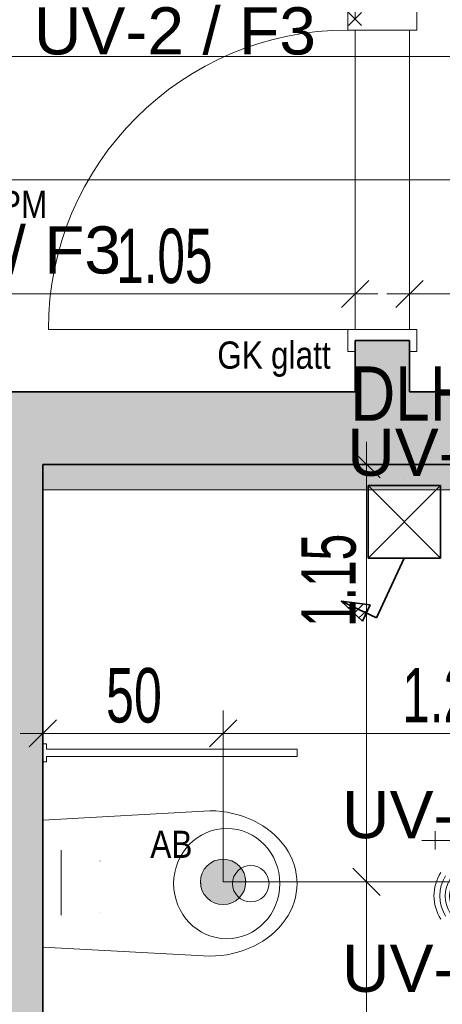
# Model space of a CAD drawing. Extents: x -321 to 526, y -52 to 542.
# Tile 6 of 56: x -140 to -117, y 96 to 150. Entities that reach past the tile are written whole.
import ezdxf
from ezdxf.lldxf.tags import DXFTag

# ---------------------------------------------------------------- set-up
doc = ezdxf.new("R2010")
doc.units = 0
doc.layers.get('0').update_dxf_attribs({"lineweight": 35})
for name, color, linetype, lineweight in [('D-501 Deckenspiegel Beleuchtung_BM_PM_NB', 7, 'Continuous', 25), ('D-501 Deckenspiegel Gebäude', 7, 'Continuous', 25), ('D-501 Deckenspiegel Lüftung', 7, 'Continuous', 25), ('D-501 Deckenspiegel Text_Maß', 7, 'Continuous', 25)]:
    doc.layers.add(name, color=color, linetype=linetype, lineweight=lineweight)
for name, color, linetype, lineweight, true_color in [('E_449_Niederspannungsinstallationen_Präsenzmelder', 5, 'Continuous', 18, 0x0000ff), ('E_449_Niederspannungsinstallationen_Stromkreise', 1, 'Continuous', 25, 0xff0000), ('E_449_Text-Allg', 1, 'Continuous', 25, 0xff0000), ('E_452_Such- und Signalanlagen', 7, 'Continuous', 18, 0xcc9966)]:
    doc.layers.add(name, color=color, linetype=linetype, lineweight=lineweight, true_color=true_color)
doc.layers.add('E_Hilfslinie', color=2, linetype='Continuous', lineweight=13, true_color=0xffff00, plot=False)
doc.styles.get("Standard").update_dxf_attribs({"font": 'arial.ttf'})
tags = doc.linetypes.add('PUNKT2_S9', pattern=[0.025, 0, -0.025]).pattern_tags.tags
tags[6:7] = [DXFTag(74, 4), DXFTag(75, 0), DXFTag(340, '0'), DXFTag(46, 1.0), DXFTag(50, 0.0), DXFTag(44, 0.0), DXFTag(45, 0.0)]
tags[4:5] = [DXFTag(74, 4), DXFTag(75, 0), DXFTag(340, '0'), DXFTag(46, 1.0), DXFTag(50, 0.0), DXFTag(44, 0.0), DXFTag(45, 0.0)]

# ---------------------------------------------------------------- blocks, each defined once
blk = doc.blocks.new('Referenz-A07MYS7IRK', base_point=(-281.008, -47.122))
at = {"layer": 'D-501 Deckenspiegel Beleuchtung_BM_PM_NB', "color": 0, "lineweight": 18}
for p, q in [((-138.751, 124.169), (-138.751, 125.569)), ((-138.751, 125.569), (-90.924, 125.569)), ((-90.924, 124.169), (-138.751, 124.169))]:
    blk.add_line(p, q, dxfattribs=at)
at = {"layer": 'D-501 Deckenspiegel Beleuchtung_BM_PM_NB', "color": 0, "lineweight": 13}
for points in [[(-138.751, 124.169), (-138.751, 125.569), (-90.924, 124.169)], [(-90.924, 124.169), (-138.751, 125.569), (-90.924, 125.569)]]:
    blk.add_solid(points, dxfattribs=at)
at = {"layer": 'D-501 Deckenspiegel Gebäude', "color": 0, "lineweight": 13}
for p, q in [((-121.951, 150.695), (-121.951, 149.495)), ((-118.151, 149.495), (-118.151, 150.695)), ((-121.951, 149.495), (-118.151, 149.495)), ((-121.951, 132.995), (-138.451, 132.995)), ((-121.951, 131.795), (-121.951, 132.995)), ((-121.951, 132.995), (-118.151, 132.995)), ((-118.151, 132.995), (-118.151, 131.795)), ((-118.551, 132.395), (-121.551, 132.395)), ((-121.551, 132.395), (-121.551, 131.795)), ((-118.551, 131.795), (-118.551, 132.395)), ((-121.551, 131.795), (-121.951, 131.795)), ((-118.151, 131.795), (-118.551, 131.795)), ((-138.751, 110.177), (-138.751, 109.177)), ((-138.551, 110.177), (-138.751, 110.177)), ((-138.551, 109.876), (-138.551, 110.177)), ((-138.551, 109.876), (-124.751, 109.876)), ((-124.751, 109.476), (-124.751, 109.876)), ((-138.751, 109.177), (-138.551, 109.177)), ((-138.551, 109.177), (-138.551, 109.476)), ((-138.551, 109.476), (-124.751, 109.476)), ((-129.551, 106.484), (-138.751, 105.977)), ((-138.751, 105.977), (-138.751, 98.977)), ((-137.751, 100.733), (-137.751, 104.313)), ((-135.591, 103.713), (-135.591, 103.721)), ((-135.591, 100.898), (-135.591, 100.906)), ((-129.551, 98.484), (-138.751, 98.977))]:
    blk.add_line(p, q, dxfattribs=at)
at = {"layer": 'D-501 Deckenspiegel Gebäude', "color": 0, "linetype": 'PUNKT2_S9', "lineweight": 13, "ltscale": 0.13}
for p, q in [((-121.551, 149.495), (-121.551, 132.995)), ((-118.551, 149.495), (-118.551, 132.995))]:
    blk.add_line(p, q, dxfattribs=at)
at = {"layer": 'D-501 Deckenspiegel Gebäude', "color": 0, "lineweight": 35}
for p, q in [((-121.551, 129.569), (-121.551, 132.395)), ((-121.551, 132.395), (-118.551, 132.395)), ((-118.551, 129.569), (-118.551, 132.395)), ((-143.751, 129.569), (-121.551, 129.569)), ((-118.551, 129.569), (-90.924, 129.569)), ((-138.751, 125.569), (-138.751, 79.569)), ((-138.751, 125.569), (-90.924, 125.569))]:
    blk.add_line(p, q, dxfattribs=at)
at = {"layer": 'D-501 Deckenspiegel Gebäude', "color": 0, "lineweight": 13}
blk.add_circle((-127.299, 102.477), 1.004, dxfattribs=at)
for centre, major_axis, ratio, start_param, end_param in [((-121.951, 132.995), (0, 16.5), 1, 0, 1.570796), ((-129.551, 102.484), (4.8, 0), 0.833333, 4.709822, 7.853982)]:
    blk.add_ellipse(centre, major_axis=major_axis, ratio=ratio, start_param=start_param, end_param=end_param, dxfattribs=at)
blk.add_ellipse((-128.624, 102.477), major_axis=(0, -3.039), ratio=0.9625, dxfattribs=at)
at = {"layer": 'D-501 Deckenspiegel Gebäude', "color": 0, "lineweight": -2}
for points in [[(-121.551, 129.569), (-121.551, 132.395), (-118.551, 125.569)], [(-118.551, 129.569), (-121.551, 132.395), (-118.551, 132.395)], [(-118.551, 125.569), (-121.551, 132.395), (-118.551, 129.569)], [(-143.751, 98.969), (-143.751, 129.569), (-138.751, 76.569)], [(-138.751, 125.569), (-143.751, 129.569), (-138.751, 129.569)], [(-138.751, 76.569), (-143.751, 129.569), (-138.751, 79.569)], [(-138.751, 79.569), (-143.751, 129.569), (-138.751, 125.569)], [(-138.751, 125.569), (-138.751, 129.569), (-121.551, 125.569)], [(-121.551, 125.569), (-138.751, 129.569), (-121.551, 129.569)], [(-121.551, 125.569), (-121.551, 129.569), (-118.551, 125.569)], [(-118.551, 125.569), (-118.551, 129.569), (-90.924, 125.569)], [(-90.924, 125.569), (-118.551, 129.569), (-90.924, 129.569)], [(-143.751, 93.969), (-143.751, 98.969), (-138.751, 76.569)]]:
    blk.add_solid(points, dxfattribs=at)
at = {"layer": 'D-501 Deckenspiegel Lüftung', "color": 0, "lineweight": 13}
blk.add_circle((-128.824, 102.569), 1.25, dxfattribs=at)
for points in [[(-129.449, 101.486), (-129.627, 103.527), (-129.449, 103.651)], [(-129.251, 101.394), (-129.449, 103.651), (-129.251, 103.744)], [(-129.449, 101.486), (-129.449, 103.651), (-129.251, 101.394)], [(-129.041, 101.338), (-129.251, 103.744), (-129.041, 103.8)], [(-129.251, 101.394), (-129.251, 103.744), (-129.041, 101.338)], [(-128.824, 101.319), (-129.041, 103.8), (-128.824, 103.819)], [(-129.041, 101.338), (-129.041, 103.8), (-128.824, 101.319)], [(-128.824, 101.319), (-128.824, 103.819), (-128.607, 101.338)], [(-128.607, 101.338), (-128.824, 103.819), (-128.607, 103.8)], [(-128.607, 101.338), (-128.607, 103.8), (-128.396, 101.394)], [(-128.396, 101.394), (-128.607, 103.8), (-128.396, 103.744)], [(-128.396, 101.394), (-128.396, 103.744), (-128.199, 101.486)], [(-128.199, 101.486), (-128.396, 103.744), (-128.199, 103.651)], [(-128.199, 101.486), (-128.199, 103.651), (-128.02, 101.611)], [(-128.02, 101.611), (-128.199, 103.651), (-128.02, 103.527)], [(-129.906, 101.944), (-129.999, 102.996), (-129.906, 103.194)], [(-129.781, 101.765), (-129.906, 103.194), (-129.781, 103.372)], [(-129.906, 101.944), (-129.906, 103.194), (-129.781, 101.765)], [(-129.627, 101.611), (-129.781, 103.372), (-129.627, 103.527)], [(-129.781, 101.765), (-129.781, 103.372), (-129.627, 101.611)], [(-129.627, 101.611), (-129.627, 103.527), (-129.449, 101.486)], [(-128.02, 101.611), (-128.02, 103.527), (-127.866, 101.765)], [(-127.866, 101.765), (-128.02, 103.527), (-127.866, 103.372)], [(-127.866, 101.765), (-127.866, 103.372), (-127.741, 101.944)], [(-127.741, 101.944), (-127.866, 103.372), (-127.741, 103.194)], [(-127.741, 101.944), (-127.741, 103.194), (-127.649, 102.141)], [(-127.649, 102.141), (-127.741, 103.194), (-127.649, 102.996)], [(-130.055, 102.352), (-130.074, 102.569), (-130.055, 102.786)], [(-129.999, 102.141), (-130.055, 102.786), (-129.999, 102.996)], [(-130.055, 102.352), (-130.055, 102.786), (-129.999, 102.141)], [(-129.999, 102.141), (-129.999, 102.996), (-129.906, 101.944)], [(-127.649, 102.141), (-127.649, 102.996), (-127.593, 102.352)], [(-127.593, 102.352), (-127.649, 102.996), (-127.593, 102.786)], [(-127.593, 102.352), (-127.593, 102.786), (-127.574, 102.569)]]:
    blk.add_solid(points, dxfattribs=at)
at = {"layer": 'D-501 Deckenspiegel Text_Maß', "color": 0, "linetype": 'PUNKT2_S9', "lineweight": 13, "ltscale": 0.13}
for p, q in [((-175.044, 148.032), (-104.738, 148.032)), ((-175.044, 141.245), (-104.738, 141.245)), ((-128.824, 110.752), (-128.824, 102.569)), ((-128.824, 102.569), (-103.76, 102.569))]:
    blk.add_line(p, q, dxfattribs=at)
at = {"layer": 'D-501 Deckenspiegel Text_Maß', "color": 0, "lineweight": 13}
for p, q in [((-121.551, 134.954), (-121.551, 136.203)), ((-118.551, 134.954), (-118.551, 136.203)), ((-122.301, 134.203), (-120.801, 135.704)), ((-119.301, 134.203), (-117.801, 135.704)), ((-142.551, 134.954), (-121.551, 134.954)), ((-121.551, 134.954), (-121.551, 133.704)), ((-121.551, 134.954), (-120.301, 134.954)), ((-118.551, 134.954), (-119.801, 134.954)), ((-118.551, 134.954), (-118.551, 133.704)), ((-118.551, 134.954), (-104.738, 134.954)), ((-120.919, 125.569), (-120.919, 126.819)), ((-120.169, 124.819), (-121.669, 126.319)), ((-120.919, 125.569), (-122.169, 125.569)), ((-120.919, 125.569), (-119.669, 125.569)), ((-120.919, 102.569), (-120.919, 125.569)), ((-138.751, 110.752), (-138.751, 112.002)), ((-128.824, 110.752), (-128.824, 112.002)), ((-139.501, 110.002), (-138.001, 111.502)), ((-129.574, 110.002), (-128.074, 111.502)), ((-138.751, 110.752), (-140.001, 110.752)), ((-138.751, 110.752), (-138.751, 109.502)), ((-138.751, 110.752), (-128.824, 110.752)), ((-128.824, 110.752), (-128.824, 109.502)), ((-128.824, 110.752), (-103.76, 110.752)), ((-120.169, 101.819), (-121.669, 103.319)), ((-120.919, 102.569), (-122.169, 102.569)), ((-120.919, 102.569), (-119.669, 102.569)), ((-120.919, 87.241), (-120.919, 102.569))]:
    blk.add_line(p, q, dxfattribs=at)
at = {"layer": 'D-501 Deckenspiegel Beleuchtung_BM_PM_NB', "color": 0, "lineweight": 13, "insert": (-141.116, 140.645), "char_height": 1.5, "attachment_point": 1}
blk.add_mtext('{\\W0.83;\\fArial;PM}', dxfattribs=at)
at = {"layer": 'D-501 Deckenspiegel Lüftung', "color": 0, "lineweight": 13, "insert": (-132.836, 105.391), "char_height": 1.5, "attachment_point": 1}
blk.add_mtext('{\\W0.83;\\fArial;AB}', dxfattribs=at)
at = {"layer": 'D-501 Deckenspiegel Text_Maß', "color": 0, "lineweight": -2, "char_height": 3, "attachment_point": 1}
for s, insert in [('{\\W0.65;\\fArial;1.05}', (-134.714, 138.553)), ('{\\W0.66;\\fArial;50}', (-135.274, 114.351)), ('{\\W0.65;\\fArial;1.25}', (-118.955, 114.351))]:
    blk.add_mtext(s, dxfattribs=dict(at, insert=insert))
at = {"layer": 'D-501 Deckenspiegel Text_Maß', "color": 0, "lineweight": 13, "char_height": 1.5, "attachment_point": 1}
for s, insert in [('{\\W0.83;\\fArial;GK}', (-129.144, 132.338)), ('{\\W0.83;\\fArial;glatt}', (-126.184, 132.338))]:
    blk.add_mtext(s, dxfattribs=dict(at, insert=insert))
at = {"layer": 'D-501 Deckenspiegel Text_Maß', "color": 0, "lineweight": -2, "insert": (-124.518, 116.606), "char_height": 3, "attachment_point": 1, "rotation": 90}
blk.add_mtext('{\\W0.63;\\fArial;1.15}', dxfattribs=at)
blk = doc.blocks.new('Präsenzmelder UP 360°-A07MYS88RK', base_point=(-117.206, 99.432))
at = {"color": 0, "lineweight": -2}
blk.add_circle((-114.84, 101.798), 0.75, dxfattribs=at)
for major_axis in [(1.283, 1.988), (1.112, 1.723), (0.946, 1.466), (-1.988, 1.283), (0.817, 1.266), (0.678, 1.052), (1.988, -1.283), (-1.723, 1.112), (-1.466, 0.946), (-1.266, 0.817), (0.54, 0.837), (1.266, -0.817), (1.466, -0.946), (1.723, -1.112), (-1.052, 0.678), (-0.837, 0.54), (0.837, -0.54), (1.052, -0.678), (-0.54, -0.837), (-0.817, -1.266), (-0.678, -1.052), (-1.283, -1.988), (-1.112, -1.723), (-0.946, -1.466)]:
    blk.add_ellipse((-114.84, 101.798), major_axis=major_axis, ratio=1, start_param=0, end_param=1.146009, dxfattribs=at)
blk = doc.blocks.new('Blockreferenz-A07MYS9MRK', base_point=(-117.876, 101.502))
at = {"color": 0, "linetype": 'ByBlock', "lineweight": -2, "ltscale": 0.13}
for p, q in [((-91.796, 107.502), (-92.503, 108.209)), ((-91.796, 108.209), (-92.503, 107.502)), ((-92.149, 107.856), (-92.149, 104.856)), ((-116.149, 103.356), (-116.149, 106.356)), ((-112.149, 103.356), (-112.149, 106.356)), ((-108.149, 103.356), (-108.149, 106.356)), ((-104.149, 103.356), (-104.149, 106.356)), ((-100.149, 103.356), (-100.149, 106.356)), ((-96.149, 103.356), (-96.149, 106.356)), ((-114.149, 103.856), (-114.149, 105.856)), ((-110.149, 103.856), (-110.149, 105.856)), ((-106.149, 103.856), (-106.149, 105.856)), ((-102.149, 103.856), (-102.149, 105.856)), ((-98.149, 103.856), (-98.149, 105.856)), ((-94.149, 103.856), (-94.149, 105.856)), ((-117.149, 104.356), (-117.149, 105.356)), ((-115.149, 104.356), (-115.149, 105.356)), ((-113.149, 104.356), (-113.149, 105.356)), ((-111.149, 104.356), (-111.149, 105.356)), ((-109.149, 104.356), (-109.149, 105.356)), ((-107.149, 104.356), (-107.149, 105.356)), ((-105.149, 104.356), (-105.149, 105.356)), ((-103.149, 104.356), (-103.149, 105.356)), ((-101.149, 104.356), (-101.149, 105.356)), ((-99.149, 104.356), (-99.149, 105.356)), ((-97.149, 104.356), (-97.149, 105.356)), ((-95.149, 104.356), (-95.149, 105.356)), ((-93.149, 104.356), (-93.149, 105.356)), ((-92.149, 104.856), (-117.876, 104.856)), ((-92.149, 101.856), (-92.149, 104.856)), ((-91.796, 102.209), (-92.503, 101.502)), ((-91.796, 101.502), (-92.503, 102.209))]:
    blk.add_line(p, q, dxfattribs=at)
blk = doc.blocks.new('Blockreferenz-A07MYSBORK', base_point=(-122.313, 116.936))
at = {"color": 0, "lineweight": -2}
for p, q in [((-118.841, 124.797), (-118.841, 124.797)), ((-118.841, 124.397), (-118.841, 124.397)), ((-118.841, 120.397), (-118.841, 120.397))]:
    blk.add_line(p, q, dxfattribs=at)
at = {"color": 0, "lineweight": 35}
for p, q in [((-116.84, 124.397), (-120.841, 124.397)), ((-120.841, 124.397), (-120.841, 120.397)), ((-116.84, 120.397), (-120.841, 124.397)), ((-120.841, 120.397), (-116.84, 124.397)), ((-116.84, 120.397), (-116.84, 124.397)), ((-120.841, 120.397), (-116.84, 120.397)), ((-118.841, 120.397), (-120.365, 117.118)), ((-120.365, 117.118), (-122.313, 118.031)), ((-122.313, 118.031), (-121.139, 116.936)), ((-122.313, 118.031), (-120.718, 117.833)), ((-122.115, 117.999), (-122.194, 117.92)), ((-121.611, 117.936), (-121.908, 117.642)), ((-121.115, 117.872), (-121.611, 117.372)), ((-121.139, 116.936), (-120.718, 117.833)), ((-120.837, 117.579), (-121.333, 117.142))]:
    blk.add_line(p, q, dxfattribs=at)
blk = doc.blocks.new('Blockreferenz-A07MYSDARK', base_point=(-147.28, 149.744))
at = {"color": 0, "linetype": 'ByBlock', "lineweight": -2, "ltscale": 0.13}
for p, q in [((-121.2, 155.744), (-121.907, 156.451)), ((-121.2, 156.451), (-121.907, 155.744)), ((-121.553, 156.097), (-121.553, 153.097)), ((-145.553, 151.597), (-145.553, 154.597)), ((-141.553, 151.597), (-141.553, 154.597)), ((-137.553, 151.597), (-137.553, 154.597)), ((-133.553, 151.597), (-133.553, 154.597)), ((-129.553, 151.597), (-129.553, 154.597)), ((-125.553, 151.597), (-125.553, 154.597)), ((-143.553, 152.097), (-143.553, 154.097)), ((-139.553, 152.097), (-139.553, 154.097)), ((-135.553, 152.097), (-135.553, 154.097)), ((-131.553, 152.097), (-131.553, 154.097)), ((-127.553, 152.097), (-127.553, 154.097)), ((-123.553, 152.097), (-123.553, 154.097)), ((-146.553, 152.597), (-146.553, 153.597)), ((-144.553, 152.597), (-144.553, 153.597)), ((-142.553, 152.597), (-142.553, 153.597)), ((-140.553, 152.597), (-140.553, 153.597)), ((-138.553, 152.597), (-138.553, 153.597)), ((-136.553, 152.597), (-136.553, 153.597)), ((-134.553, 152.597), (-134.553, 153.597)), ((-132.553, 152.597), (-132.553, 153.597)), ((-130.553, 152.597), (-130.553, 153.597)), ((-128.553, 152.597), (-128.553, 153.597)), ((-126.553, 152.597), (-126.553, 153.597)), ((-124.553, 152.597), (-124.553, 153.597)), ((-122.553, 152.597), (-122.553, 153.597)), ((-121.553, 153.097), (-147.28, 153.097)), ((-121.553, 150.097), (-121.553, 153.097)), ((-121.2, 150.451), (-121.907, 149.744)), ((-121.2, 149.744), (-121.907, 150.451))]:
    blk.add_line(p, q, dxfattribs=at)
blk = doc.blocks.new('Bauteilbeschriftung-A07MYSICRK', base_point=(-150.853, 136.081))
at = {"color": 0, "linetype": 'ByBlock', "lineweight": -2, "ltscale": 0.25, "insert": (-149.987, 138.681), "char_height": 2.6, "attachment_point": 1}
blk.add_mtext('{\\fArial;UV-2 / F3}', dxfattribs=at)
blk = doc.blocks.new('Bauteilbeschriftung-A07MYSJ0RK', base_point=(-123.143, 96.512))
at = {"color": 0, "linetype": 'ByBlock', "lineweight": -2, "ltscale": 0.25, "insert": (-122.276, 99.112), "char_height": 2.6, "attachment_point": 1}
blk.add_mtext('{\\fArial;UV-2 / F3}', dxfattribs=at)
blk = doc.blocks.new('Bauteilbeschriftung-A07MYSJ2RK', base_point=(-123.143, 104.977))
at = {"color": 0, "linetype": 'ByBlock', "lineweight": -2, "ltscale": 0.25, "insert": (-122.276, 107.577), "char_height": 2.6, "attachment_point": 1}
blk.add_mtext('{\\fArial;UV-2 / F3}', dxfattribs=at)
blk = doc.blocks.new('MText-A07MYSKMRK', base_point=(-121.814, 127.971))
at = {"color": 0, "linetype": 'ByBlock', "lineweight": -2, "ltscale": 0.25, "char_height": 2.991, "attachment_point": 1}
for s, insert in [('{\\fArial Narrow;DLH}', (-121.814, 130.962)), ('{\\fArial Narrow;3,5kW}', (-114.137, 130.962))]:
    blk.add_mtext(s, dxfattribs=dict(at, insert=insert))
blk = doc.blocks.new('Bauteilbeschriftung-A07MYSKORK', base_point=(-122.854, 124.937))
at = {"color": 0, "linetype": 'ByBlock', "lineweight": -2, "ltscale": 0.25, "insert": (-121.987, 127.537), "char_height": 2.6, "attachment_point": 1}
blk.add_mtext('{\\fArial;UV-2 / F13}', dxfattribs=at)
blk = doc.blocks.new('Bauteilbeschriftung-A07MYSL8RK', base_point=(-140.116, 148.147))
at = {"color": 0, "linetype": 'ByBlock', "lineweight": -2, "ltscale": 0.25, "insert": (-139.249, 150.747), "char_height": 2.6, "attachment_point": 1}
blk.add_mtext('{\\fArial;UV-2 / F3}', dxfattribs=at)

msp = doc.modelspace()

# ---------------------------------------------------------------- block references
at = {"color": 251, "lineweight": 25, "ltscale": 0.25, "true_color": 0x585858}
msp.add_blockref('Referenz-A07MYS7IRK', (-281.008, -47.122), dxfattribs=at)
at = {"layer": 'E_449_Niederspannungsinstallationen_Präsenzmelder', "linetype": 'Continuous', "ltscale": 0.18}
msp.add_blockref('Präsenzmelder UP 360°-A07MYS88RK', (-117.206, 99.432), dxfattribs=at)
at = {"layer": 'E_449_Niederspannungsinstallationen_Stromkreise', "ltscale": 0.25}
for name, p in [('Bauteilbeschriftung-A07MYSL8RK', (-140.116, 148.147)), ('Bauteilbeschriftung-A07MYSICRK', (-150.853, 136.081)), ('Bauteilbeschriftung-A07MYSKORK', (-122.854, 124.937)), ('Bauteilbeschriftung-A07MYSJ2RK', (-123.143, 104.977)), ('Bauteilbeschriftung-A07MYSJ0RK', (-123.143, 96.512))]:
    msp.add_blockref(name, p, dxfattribs=at)
at = {"layer": 'E_449_Text-Allg', "ltscale": 0.25}
msp.add_blockref('MText-A07MYSKMRK', (-121.814, 127.971), dxfattribs=at)
at = {"layer": 'E_452_Such- und Signalanlagen', "linetype": 'Continuous', "ltscale": 0.1422}
msp.add_blockref('Blockreferenz-A07MYSBORK', (-122.313, 116.936), dxfattribs=at)
at = {"layer": 'E_Hilfslinie', "ltscale": 0.13}
for name, p in [('Blockreferenz-A07MYSDARK', (-147.28, 149.744)), ('Blockreferenz-A07MYS9MRK', (-117.876, 101.502))]:
    msp.add_blockref(name, p, dxfattribs=at)

doc.saveas('drawing.dxf')
